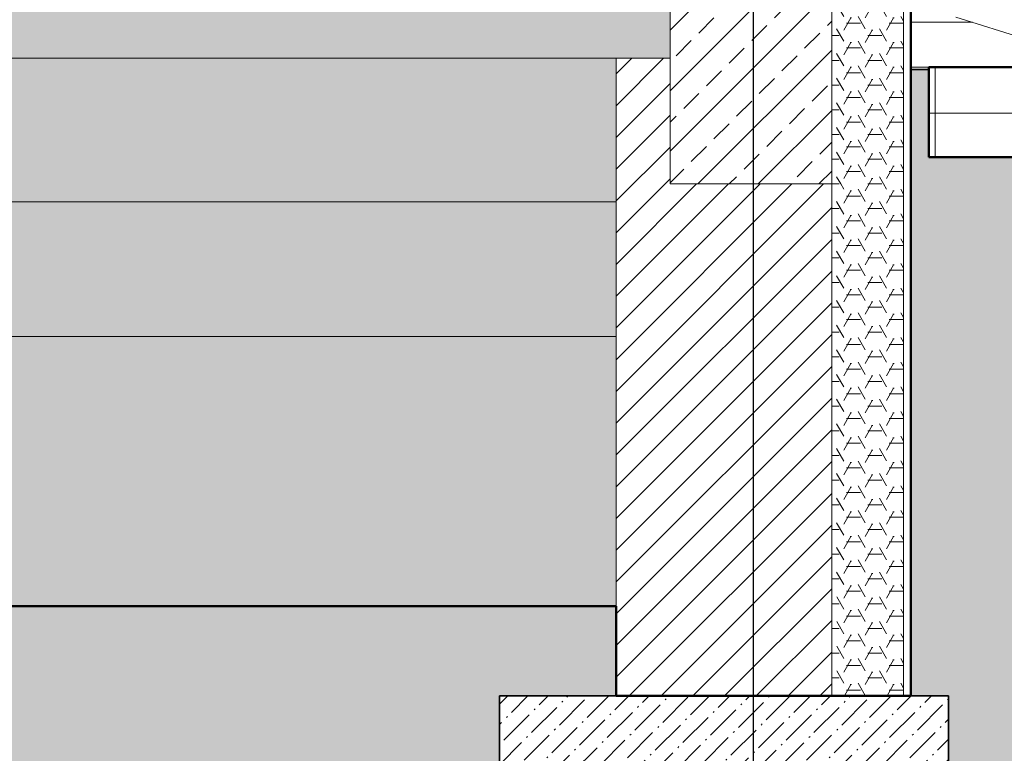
# Model space of a CAD drawing. Header units: millimetres. Extents: x -37728 to 44100, y 631619 to 691915.
# Tile 198 of 256: x -599 to 497, y 684264 to 685081. Entities that reach past the tile are written whole.
import ezdxf

# ---------------------------------------------------------------- set-up
doc = ezdxf.new("R2010")
doc.units = ezdxf.units.MM
doc.linetypes.add('Linia siatki', pattern=[2.2225, 1.27, -0.3175, 0.3175, -0.3175])
doc.layers.add('_help', color=31, linetype='Continuous', plot=False)
doc.layers.add('_XREF', color=7, linetype='Continuous')
for name, color, linetype, lineweight in [('A-FLOR', 252, 'Continuous', 5), ('A-FLOR-MCUT', 252, 'Continuous', 5), ('A-FLOR-PATT', 252, 'Continuous', 5), ('A-WALL', 252, 'Continuous', 35), ('A-WALL-PATT', 252, 'Continuous', 35), ('C-TOPO', 252, 'Continuous', 5), ('P-PIPE', 252, 'Continuous', 5), ('S-FNDN', 252, 'Continuous', 5), ('S-GRID', 252, 'Continuous', 5)]:
    doc.layers.add(name, color=color, linetype=linetype, lineweight=lineweight)
pattern_1 = [(0, (-605.9514, 3277.6592), (2.381, 1.375), [1.587, -3.175]), (120, (-605.9514, 3277.6592), (-2.381285, 1.3745065), [1.588, -3.175]), (60, (-605.9514, 3277.6592), (-0.000285, 2.7495065), [0, -3.175, 1.587, 0])]
pattern_2 = [(45, (-605.9514, 3277.6592), (0.841457, 3.0872282), [3.969, -0.79375, 0.16764, -0.62611])]

# ---------------------------------------------------------------- blocks, each defined once
blk = doc.blocks.new('ARu Rura spustowa okrągła ___FK_04_0 - Na ziemię _φ10_-9220802-Przekrój')
at = {"layer": 'P-PIPE', "color": 252}
blk.add_line((66335.06, 5.58), (66352.93, 0), dxfattribs=at)
blk = doc.blocks.new('A$C4e31ac75')
at = {"layer": 'A-FLOR-PATT', "lineweight": 5}
h = blk.add_hatch(dxfattribs=at)
h.set_pattern_fill('FP_13', color=256, style=0, pattern_type=2)
h.set_pattern_definition(pattern_2)
h.paths.add_polyline_path([(-1075.1, 2975.66), (-309.75, 2975.66), (-309.75, 2982.66), (-1075.1, 2982.66), (-1075.1, 2980.46)])
h = blk.add_hatch(dxfattribs=at)
h.set_pattern_fill('FP_8', color=256, style=0, pattern_type=2)
h.set_pattern_definition(pattern_1)
h.paths.add_polyline_path([(-343.49, 2959.66), (-315.75, 2959.66), (-315.75, 2975.66), (-1070.15, 2975.66), (-1070.15, 2959.66), (-375.28, 2959.66)])
h = blk.add_hatch(dxfattribs=at)
h.set_pattern_fill('FP_16', color=256, style=0, pattern_type=2)
h.set_pattern_definition([(0, (-605.951, 3277.659), (0, 12), []), (90, (-605.951, 3277.659), (-12, 7e-16), [])])
h.paths.add_polyline_path([(-279.92, 2964.66), (-231.75, 2964.66), (-231.75, 2974.66), (-280.95, 2974.66), (-280.95, 2964.66)])
h.paths.add_polyline_path([(-1138.15, 2964.66), (-1105.5, 2964.66), (-1105.5, 2974.66), (-1155.5, 2974.66), (-1155.5, 2964.66)])
h = blk.add_hatch(dxfattribs=at)
h.set_pattern_fill('FP_13', color=256, style=0, pattern_type=2)
h.set_pattern_definition(pattern_2)
h.paths.add_polyline_path([(-1042.79, 2944.66), (-315.75, 2944.66), (-315.75, 2959.66), (-1070.15, 2959.66), (-1070.15, 2944.66)])
h = blk.add_hatch(dxfattribs=at)
h.set_pattern_fill('FP_11', color=256, style=0, pattern_type=2)
h.set_pattern_definition([(50, (-605.9514, 3277.659), (9.10909, -0.79658), [0.9525, -10.477]), (355, (-605.951, 3277.659), (-1.76211, 9.55293), [0.762, -8.382]), (100.451, (-605.192, 3277.593), (7.34759, 8.75607), [0.8095, -8.905]), (46.184, (-605.951, 3280.199), (13.55348, -2.10193), [1.429, -15.716]), (96.636, (-604.822, 3280.024), (11.86985, 12.37158), [1.214, -13.357]), (351.184, (-605.951, 3280.199), (11.87023, 12.3709), [1.143, -12.573]), (21, (-604.6814, 3279.564), (7.58081, -5.11288), [0.9525, -10.478]), (326, (-604.681, 3279.564), (3.09017, 9.20947), [0.762, -8.382]), (71.451, (-604.049, 3279.138), (10.67137, 4.09605), [0.8095, -8.905]), (37.5, (-605.9514, 3277.659), (0.154318, 4.227553), [0.16764, -8.113, 0.16764, -8.341, -8.414]), (37.5, (-605.9514, 3277.659), (0.154318, 4.227553), [-16.789, 0.16764, -8.246]), (7.5, (-605.9514, 3277.659), (3.340787, 5.008912), [0.16764, -4.684, 0.16764, -7.922, -3.207]), (7.5, (-605.9514, 3277.659), (3.340787, 5.008912), [-12.941, 0.16764, -3.039]), (327.5, (-608.7834, 3277.659), (6.77975, -0.286649), [0.16764, -3.007, 0.16764, -9.738, -13.144]), (327.5, (-608.7834, 3277.659), (6.77975, -0.286649), [-13.081, 0.16764, -12.977]), (317.5, (-610.0534, 3277.659), (7.40663, 1.2711), [0.16764, -3.96, 0.16764, -6.411, -9.335]), (317.5, (-610.0534, 3277.659), (7.40663, 1.2711), [-10.706, 0.16764, -9.167])])
h.paths.add_polyline_path([(-407.06, 2914.66), (-315.75, 2914.66), (-315.75, 2944.66), (-1070.15, 2944.66), (-1070.15, 2914.66), (-534.21, 2914.66)])
at = {"layer": 'A-WALL-PATT', "lineweight": 5}
h = blk.add_hatch(dxfattribs=at)
h.set_pattern_fill('FP_18', color=256, style=0, pattern_type=2)
h.set_pattern_definition([(45, (-605.9514, 3277.659), (-3.36795, 3.36795), []), (45, (-602.5844, 3277.659), (-3.36724, 3.36724), [2.381, -1.191])])
h.paths.add_polyline_path([(-309.75, 2961.66), (-291.75, 2961.66), (-291.75, 2985.66), (-315.75, 2985.66), (-315.75, 2982.66), (-309.75, 2982.66), (-309.75, 2975.66)])
h = blk.add_hatch(dxfattribs=at)
h.set_pattern_fill('FP_8', color=256, style=0, pattern_type=2)
h.set_pattern_definition(pattern_1)
h.paths.add_polyline_path([(-283.75, 2961.66), (-283.75, 2985.66), (-291.75, 2985.66), (-291.75, 2961.66)])
h = blk.add_hatch(dxfattribs=at)
h.set_pattern_fill('FP_7', color=256, style=0, pattern_type=2)
h.set_pattern_definition([(45, (-605.9514, 3277.6592), (-1.767767, 1.767767), [])])
h.paths.add_polyline_path([(-315.75, 2904.66), (-291.75, 2904.66), (-291.75, 2961.66), (-309.75, 2961.66), (-309.75, 2975.66), (-315.75, 2975.66), (-315.75, 2914.66)])
h = blk.add_hatch(dxfattribs=at)
h.set_pattern_fill('FP_8', color=256, style=0, pattern_type=2)
h.set_pattern_definition(pattern_1)
h.paths.add_polyline_path([(-291.75, 2904.66), (-283.75, 2904.66), (-283.75, 2961.66), (-291.75, 2961.66), (-291.75, 2954.93)])
at = {"layer": 'C-TOPO'}
blk.add_hatch(color=256, dxfattribs=at).paths.add_polyline_path([(-661.35, 2852.81), (-152.77, 2852.81), (-152.77, 2974.42), (-225.75, 2974.42), (-225.75, 2959.66), (-231.75, 2959.66), (-231.75, 2964.66), (-280.95, 2964.66), (-280.95, 2974.42), (-282.95, 2974.42), (-282.95, 2904.66), (-278.75, 2904.66), (-278.75, 2864.66), (-328.75, 2864.66), (-328.75, 2904.66), (-315.75, 2904.66), (-315.75, 2914.66), (-1070.15, 2914.66), (-1070.15, 2904.66), (-1061.55, 2904.66), (-1061.55, 2864.66), (-1111.55, 2864.66), (-1111.55, 2904.66), (-1102.95, 2904.66), (-1102.95, 2974.43), (-1105.5, 2974.43), (-1105.5, 2964.66), (-1155.5, 2964.66), (-1155.5, 2959.66), (-1161.5, 2959.66), (-1161.5, 2974.43), (-1169.93, 2974.43), (-1169.93, 2852.81), (-788.5, 2852.81)])
at = {"layer": 'S-FNDN'}
h = blk.add_hatch(dxfattribs=at)
h.set_pattern_fill('FP_13', color=256, style=0, pattern_type=2)
h.set_pattern_definition(pattern_2)
h.paths.add_polyline_path([(-279.92, 2864.66), (-278.75, 2864.66), (-278.75, 2904.66), (-328.75, 2904.66), (-328.75, 2864.66)])
at = {"layer": 'A-FLOR'}
blk.add_line((-282.95, 2974.66), (-280.95, 2974.66), dxfattribs=at)
at = {"layer": 'A-FLOR', "lineweight": 50}
for p, q in [((-231.75, 2974.66), (-280.95, 2974.66)), ((-280.95, 2974.66), (-280.95, 2964.66)), ((-280.95, 2964.66), (-231.75, 2964.66)), ((-1070.15, 2914.66), (-315.75, 2914.66))]:
    blk.add_line(p, q, dxfattribs=at)
at = {"layer": 'A-FLOR-MCUT'}
for p, q in [((-309.75, 2975.66), (-309.75, 2982.66)), ((-309.75, 2975.66), (-1075.1, 2975.66)), ((-315.75, 2944.66), (-315.75, 2975.66)), ((-315.75, 2959.66), (-1070.15, 2959.66)), ((-315.75, 2944.66), (-1070.15, 2944.66))]:
    blk.add_line(p, q, dxfattribs=at)
at = {"layer": 'A-WALL', "lineweight": 5}
for p, q in [((-291.75, 3287.89), (-291.75, 2904.66)), ((-283.75, 2999.66), (-283.75, 2904.66)), ((-276.08, 2979.66), (-282.95, 2979.66)), ((-309.75, 2975.66), (-309.75, 2961.66)), ((-291.75, 2961.66), (-309.75, 2961.66)), ((-315.75, 2944.66), (-315.75, 2914.66))]:
    blk.add_line(p, q, dxfattribs=at)
at = {"layer": 'A-WALL', "lineweight": 50}
for p, q in [((-282.95, 2904.66), (-282.95, 2999.66)), ((-315.75, 2914.66), (-315.75, 2904.66)), ((-315.75, 2904.66), (-282.95, 2904.66))]:
    blk.add_line(p, q, dxfattribs=at)
at = {"layer": 'C-TOPO', "lineweight": 35}
blk.add_line((-280.95, 2974.42), (-282.95, 2974.42), dxfattribs=at)
at = {"layer": 'C-TOPO'}
blk.add_line((-282.95, 2974.42), (-280.95, 2974.42), dxfattribs=at)
at = {"layer": 'S-FNDN', "lineweight": 35}
for p, q in [((-278.75, 2904.66), (-328.75, 2904.66)), ((-328.75, 2904.66), (-328.75, 2864.66)), ((-278.75, 2864.66), (-278.75, 2904.66))]:
    blk.add_line(p, q, dxfattribs=at)
at = {"layer": 'S-GRID', "linetype": 'Linia siatki'}
blk.add_line((-300.5, 2696.79), (-300.5, 3618.35), dxfattribs=at)
at = {"layer": 'P-PIPE'}
blk.add_blockref('ARu Rura spustowa okrągła ___FK_04_0 - Na ziemię _φ10_-9220802-Przekrój', (-66613.01, 2974.66), dxfattribs=at)

msp = doc.modelspace()

# ---------------------------------------------------------------- block references
at = {"layer": '_XREF', "xscale": 10, "yscale": 10, "zscale": 10}
msp.add_blockref('A$C4e31ac75', (3222.8, 655281.1), dxfattribs=at)

# ---------------------------------------------------------------- next in the draw order: linework, layer by layer
at = {"layer": '_help'}
msp.add_lwpolyline([(1784.9, 685137.7), (217.8, 685137.7), (217.8, 683345.7)], dxfattribs=at)

doc.saveas('drawing.dxf')
